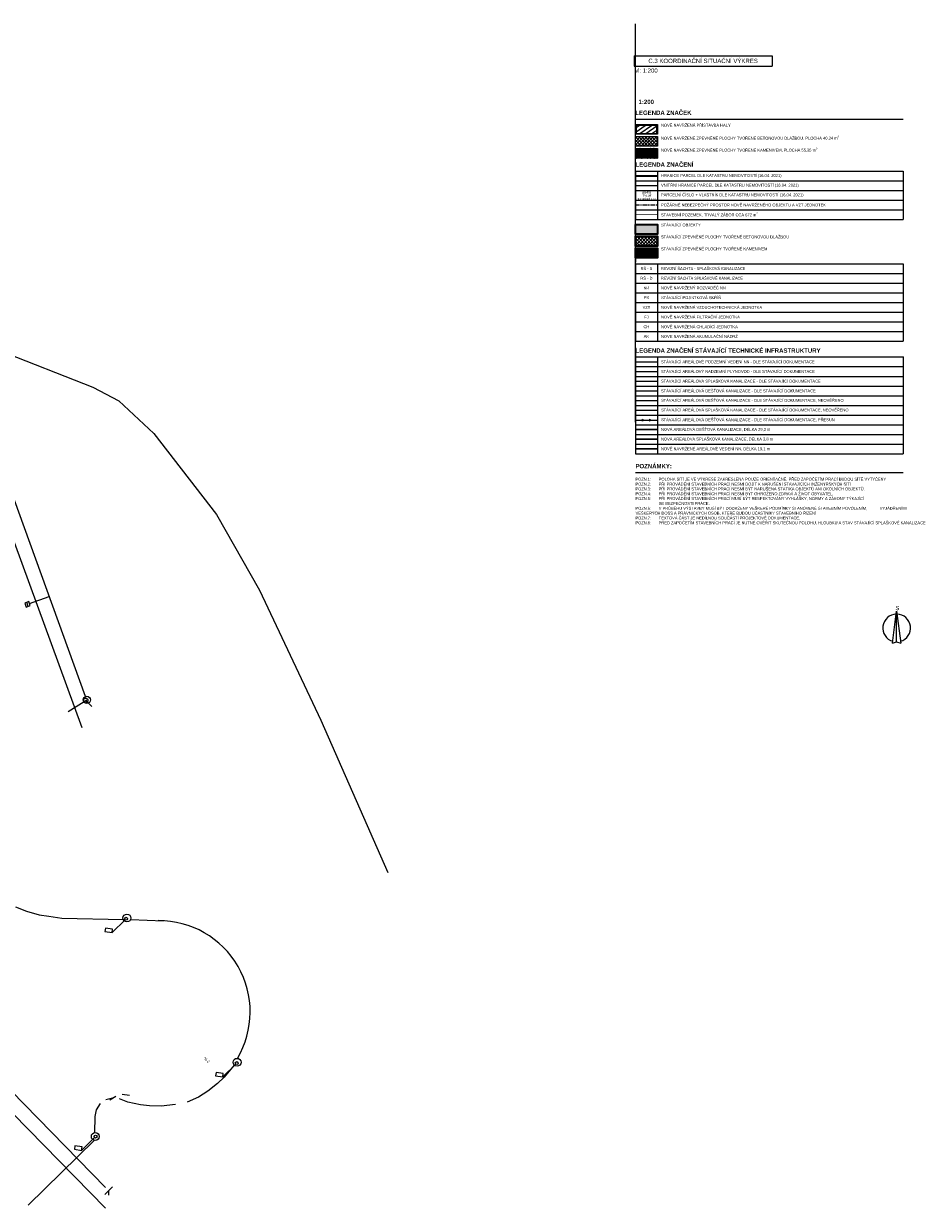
# Model space of a CAD drawing. Header units: millimetres. Extents: x -527259 to -526551, y -1129736 to -1129000.
# Tile 200 of 213: x -526704 to -526582, y -1129652 to -1129489. Entities that reach past the tile are written whole.
import ezdxf
from ezdxf.enums import TextEntityAlignment as Align

# ---------------------------------------------------------------- set-up
doc = ezdxf.new("R2010")
doc.units = ezdxf.units.MM
doc.header["$LTSCALE"] = 12
doc.linetypes.add('ACAD_ISO05W100', pattern=[33, 24, -3, 0, -3, 0, -3])
doc.linetypes.add('C_1', pattern=[0.6, 0.3, -0.3])
for name, color, linetype, lineweight in [('CKKANALIZACE_DESTOVA_PODZ', 4, 'KANALIZACE_DESTOVA_PODZ', 25), ('CKKANALIZACE_SPLASKOVA_PODZ', 30, 'KANALIZACE_SPLASKOVA_PODZ', 30), ('IS_sdelovací CETIN', 6, 'EL_VEDENI_SLABOPROUD_PODZ', 0), ('ISa_destova_kanalizace', 4, 'KANALIZACE_DESTOVA_PODZ', 9), ('ISa_NN', 6, 'EL_VEDENI_NN_PODZ', 0), ('ISa_plyn_nadzem', 6, 'PLYN_POTRUBIE_NT_NADZ', 0), ('ISa_splaskova_kanalizace', 30, 'KANALIZACE_SPLASKOVA_PODZ', 0), ('KN tenka', 150, 'Continuous', 9), ('KN tlusta', 170, 'Continuous', 35), ('Objekt', 230, 'Continuous', 9), ('srafy', 6, 'Continuous', 9), ('tenka', 6, 'Continuous', 9), ('text', 6, 'Continuous', 9), ('tlusta', 7, 'Continuous', 15), ('velmi_tlusta', 4, 'Continuous', 35)]:
    doc.layers.add(name, color=color, linetype=linetype, lineweight=lineweight)
for name, color, linetype in [('ISa_Vodovod', 6, 'VODA_PITNA_PODZ'), ('Parc. č.', 170, 'Continuous'), ('VEDEN_NN', 4, 'Continuous'), ('VRSTVA_30', 7, 'Continuous')]:
    doc.layers.add(name, color=color, linetype=linetype)
doc.layers.add('netisk', color=30, linetype='Continuous', plot=False)
doc.styles.add('laplan', font='txt', dxfattribs={"height": 0.002})
doc.styles.add('laplan N', font='txt')
doc.styles.add('pivovarska', font='txt')
doc.styles.get("Standard").update_dxf_attribs({"font": 'ic-simplex.shx', "width": 0.8})
doc.styles.add('VCDSTYLE13', font='Microsoft Sans Serif')
doc.linetypes.add('EL_VEDENI_NN_PODZ', pattern='A,35,-15,[109,CADKON.SHX,S=5,R=0,X=0,Y=0],-50', length=100)
doc.linetypes.add('EL_VEDENI_SLABOPROUD_PODZ', pattern='A,10,-30,[116,CADKON.SHX,S=5,R=0,X=0,Y=0],-35,10,-10', length=95)
doc.linetypes.add('KANALIZACE_DESTOVA_PODZ', pattern='A,35,-15,[102,CADKON.SHX,S=5,R=0,X=0,Y=5],-5,[106,CADKON.SHX,S=5,R=0,X=10,Y=0],30,-15', length=100)
doc.linetypes.add('KANALIZACE_SPLASKOVA_PODZ', pattern='A,35,-15,[102,CADKON.SHX,S=5,R=0,X=0,Y=5],-5,[102,CADKON.SHX,S=5,R=0,X=20,Y=5],30,-15', length=100)
doc.linetypes.add('PLYN_POTRUBIE_NT_NADZ', pattern='A,10,-15,[112,techsoft.shx,S=2.5,R=0,X=0,Y=0],-50,10,-10', length=95)
doc.linetypes.add('VODA_PITNA_PODZ', pattern='A,35,-15,[117,CADKON.SHX,S=1.25,R=0,X=0,Y=0],-50', length=100)

# ---------------------------------------------------------------- blocks, each defined once
blk = doc.blocks.new('*T226')
at = {"layer": 'Defpoints', "color": 8, "linetype": 'ByBlock', "lineweight": 0}
for p, q in [((0, 0), (0, -6.67)), ((3.03, 0), (3.03, -6.67)), ((36.8, 0), (36.8, -6.67))]:
    blk.add_line(p, q, dxfattribs=at)
at = {"layer": 'text', "color": 253, "linetype": 'ByBlock', "lineweight": -2}
for p, q in [((0, 0), (36.8, 0)), ((0, -1.33), (3.03, -1.33)), ((0, -2.67), (3.03, -2.67)), ((0, -4), (3.03, -4)), ((0, -5.33), (3.03, -5.33)), ((0, -6.67), (3.03, -6.67))]:
    blk.add_line(p, q, dxfattribs=at)
at = {"layer": 'text', "color": 253, "lineweight": -2}
for p, q in [((3.03, -1.33), (36.8, -1.33)), ((3.03, -2.67), (36.8, -2.67)), ((3.03, -4), (36.8, -4)), ((3.03, -5.33), (36.8, -5.33)), ((3.03, -6.67), (36.8, -6.67))]:
    blk.add_line(p, q, dxfattribs=at)
at = {"layer": 'text', "lineweight": 5, "char_height": 0.4, "width": 32.7955, "attachment_point": 4, "style": 'laplan N'}
for s, insert in [('VNITŘNÍ HRANICE PARCEL DLE KATASTRU NEMOVITOSTÍ (16.04. 2021)', (3.52, -2)), ('HRANICE PARCEL DLE KATASTRU NEMOVITOSTÍ (16.04. 2021)', (3.52, -0.67)), ('PARCELNÍ ČÍSLO + VLASTNÍK DLE KATASTRU NEMOVITOSTÍ (16.04. 2021)', (3.52, -3.33)), ('POŽÁRNĚ NEBEZPEČNÝ PROSTOR NOVĚ NAVRŽENÉHO OBJEKTU A VZT JEDNOTEK', (3.52, -4.67)), ('\\A1;STAVEBNÍ POZEMEK, TRVALÝ ZÁBOR CCA 672 m{\\H0.7x;\\S2^ ;}', (3.52, -6))]:
    blk.add_mtext(s, dxfattribs=dict(at, insert=insert))
blk = doc.blocks.new('*T227')
at = {"layer": 'Defpoints', "color": 8, "linetype": 'ByBlock', "lineweight": 0}
for p, q in [((0, 0), (0, -13.33)), ((3.03, 0), (3.03, -13.33)), ((36.8, 0), (36.8, -13.33))]:
    blk.add_line(p, q, dxfattribs=at)
at = {"layer": 'text', "color": 253, "linetype": 'ByBlock', "lineweight": -2}
for p, q in [((0, 0), (36.8, 0)), ((0, -1.33), (3.03, -1.33)), ((0, -2.67), (3.03, -2.67)), ((0, -4), (3.03, -4)), ((0, -5.33), (3.03, -5.33)), ((0, -6.67), (3.03, -6.67)), ((0, -8), (3.03, -8)), ((0, -9.33), (3.03, -9.33)), ((0, -10.67), (3.03, -10.67)), ((0, -12), (3.03, -12)), ((0, -13.33), (3.03, -13.33))]:
    blk.add_line(p, q, dxfattribs=at)
at = {"layer": 'text', "color": 253, "lineweight": -2}
for p, q in [((3.03, -1.33), (36.8, -1.33)), ((3.03, -2.67), (36.8, -2.67)), ((3.03, -4), (36.8, -4)), ((3.03, -5.33), (36.8, -5.33)), ((3.03, -6.67), (36.8, -6.67)), ((3.03, -8), (36.8, -8)), ((3.03, -9.33), (36.8, -9.33)), ((3.03, -10.67), (36.8, -10.67)), ((3.03, -12), (36.8, -12)), ((3.03, -13.33), (36.8, -13.33))]:
    blk.add_line(p, q, dxfattribs=at)
at = {"layer": 'text', "lineweight": 5, "char_height": 0.4, "width": 32.7955, "attachment_point": 4, "style": 'laplan N'}
for s, insert in [('STÁVAJÍCÍ AREÁLOVÉ PODZEMNÍ VEDENÍ NN - DLE STÁVAJÍCÍ DOKUMENTACE', (3.52, -0.67)), ('STÁVAJÍCÍ AREÁLOVÝ NADZEMNÍ PLYNOVOD - DLE STÁVAJÍCÍ DOKUMENTACE ', (3.52, -2)), ('STÁVAJÍCÍ AREÁLOVÁ SPLAŠKOVÁ KANALIZACE - DLE STÁVAJÍCÍ DOKUMENTACE', (3.52, -3.33)), ('STÁVAJÍCÍ AREÁLOVÁ DEŠŤOVÁ KANALIZACE - DLE STÁVAJÍCÍ DOKUMENTACE', (3.52, -4.67)), ('STÁVAJÍCÍ AREÁLOVÁ DEŠŤOVÁ KANALIZACE - DLE STÁVAJÍCÍ DOKUMENTACE, NEOVĚŘENO', (3.52, -6)), ('STÁVAJÍCÍ AREÁLOVÁ SPLAŠKOVÁ KANALIZACE - DLE STÁVAJÍCÍ DOKUMENTACE, NEOVĚŘENO', (3.52, -7.33)), ('STÁVAJÍCÍ AREÁLOVÁ DEŠŤOVÁ KANALIZACE - DLE STÁVAJÍCÍ DOKUMENTACE, PŘESUN', (3.52, -8.67)), ('NOVÁ AREÁLOVÁ DEŠŤOVÁ KANALIZACE, DÉLKA 29,3 m', (3.52, -10)), ('NOVÁ AREÁLOVÁ SPLAŠKOVÁ KANALIZACE, DÉLKA 3,8 m', (3.52, -11.33)), ('NOVĚ NAVRŽENÉ AREÁLOVÉ VEDENÍ NN, DÉLKA 19,1 m', (3.52, -12.67))]:
    blk.add_mtext(s, dxfattribs=dict(at, insert=insert))
blk = doc.blocks.new('A$C786E34EF')
at = {"layer": 'tenka'}
for p, q in [((350, 0), (500, 1150)), ((500, 50), (500, 1150)), ((500, 1150), (650, 0)), ((350, 0), (500, 50)), ((500, 50), (650, 0))]:
    blk.add_line(p, q, dxfattribs=at)
for start, end in [(91.4974, 253.6398), (286.3602, 88.5026)]:
    blk.add_arc((500, 550), 500, start, end, dxfattribs=at)
at = {"layer": 'text', "insert": (457, 1341), "char_height": 150, "attachment_point": 1, "style": 'pivovarska'}
blk.add_mtext_dynamic_manual_height_columns('S', width=200, gutter_width=500, heights=[0], dxfattribs=at)
blk = doc.blocks.new('*T228')
at = {"layer": 'Defpoints', "color": 8, "linetype": 'ByBlock', "lineweight": 0}
for p, q in [((0, 0), (0, -10.67)), ((3.03, 0), (3.03, -10.67)), ((36.8, 0), (36.8, -10.67))]:
    blk.add_line(p, q, dxfattribs=at)
at = {"layer": 'text', "color": 253, "linetype": 'ByBlock', "lineweight": -2}
for p, q in [((0, 0), (3.03, 0)), ((0, -1.33), (3.03, -1.33)), ((0, -2.67), (3.03, -2.67)), ((0, -4), (3.03, -4)), ((0, -5.33), (3.03, -5.33)), ((0, -6.67), (3.03, -6.67)), ((0, -8), (3.03, -8)), ((0, -9.33), (3.03, -9.33)), ((0, -10.67), (3.03, -10.67))]:
    blk.add_line(p, q, dxfattribs=at)
at = {"layer": 'text', "color": 253, "lineweight": -2}
for p, q in [((3.03, 0), (36.8, 0)), ((3.03, -1.33), (36.8, -1.33)), ((3.03, -2.67), (36.8, -2.67)), ((3.03, -4), (36.8, -4)), ((3.03, -5.33), (36.8, -5.33)), ((3.03, -6.67), (36.8, -6.67)), ((3.03, -8), (36.8, -8)), ((3.03, -9.33), (36.8, -9.33)), ((3.03, -10.67), (36.8, -10.67))]:
    blk.add_line(p, q, dxfattribs=at)
at = {"layer": 'text', "lineweight": 5, "char_height": 0.4, "style": 'laplan N'}
for s, insert, width, attachment_point in [('RŠ - S', (1.51, -0.67), 2.2295, 5), ('RŠ - D', (1.51, -2), 2.2295, 5), ('NR', (1.51, -3.33), 2.2295, 5), ('NOVĚ NAVRŽENÝ ROZVADĚČ NN', (3.52, -3.33), 32.7955, 4), ('PS', (1.51, -4.67), 2.2295, 5), ('STÁVAJÍCÍ POJISTKOVÁ SKŘÍŇ', (3.52, -4.67), 32.7955, 4), ('VZT', (1.51, -6), 2.2295, 5), ('NOVĚ NAVRŽENÁ VZDUCHOTECHNICKÁ JEDNOTKA', (3.52, -6), 32.7955, 4), ('FJ', (1.51, -7.33), 2.2295, 5), ('NOVĚ NAVRŽENÁ FILTRAČNÍ JEDNOTKA', (3.52, -7.33), 32.7955, 4), ('CH', (1.51, -8.67), 2.2295, 5), ('AK', (1.51, -10), 2.2295, 5), ('NOVĚ NAVRŽENÁ CHLADÍCÍ JEDNOTKA', (3.52, -8.67), 32.7955, 4), ('NOVE NAVRŽENÁ AKUMULAČNÍ NÁDRŽ', (3.52, -10), 32.7955, 4)]:
    blk.add_mtext(s, dxfattribs=dict(at, insert=insert, width=width, attachment_point=attachment_point))
at = {"layer": 'text', "lineweight": 5, "char_height": 0.4, "width": 32.7955, "attachment_point": 4}
for s, insert in [('REVIZNÍ ŠACHTA - SPLAŠKOVÁ KANALIZACE', (3.52, -0.67)), ('REVIZNÍ ŠACHTA SPLAŠKOVÉ KANALIZACE', (3.52, -2))]:
    blk.add_mtext(s, dxfattribs=dict(at, insert=insert))
blk = doc.blocks.new('*T229')
at = {"layer": 'text', "color": 6, "lineweight": -2}
for p, q in [((0, 0), (18.97, 0)), ((0, 0), (0, -1.45)), ((18.97, 0), (18.97, -1.45)), ((0, -1.45), (18.97, -1.45))]:
    blk.add_line(p, q, dxfattribs=at)
at = {"layer": 'text', "lineweight": 5, "insert": (9.48, -0.72), "char_height": 0.6, "width": 17.9917, "attachment_point": 5, "style": 'laplan N'}
blk.add_mtext('C.3 KOORDINAČNÍ SITUAČNÍ VÝKRES', dxfattribs=at)

msp = doc.modelspace()

# ---------------------------------------------------------------- hatches: boundary and pattern name
at = {"layer": 'srafy', "transparency": 33554610}
h = msp.add_hatch(dxfattribs=at)
h.set_pattern_fill('ANSI31', color=230, scale=0.15, angle=350)
h.set_pattern_definition([(35, (239634.5519, -34819.67586), (-0.27316577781, 0.3901211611), [])])
h.paths.add_polyline_path([(-526616.533, -1129504.127), (-526616.533, -1129502.993), (-526619.362, -1129503.026), (-526619.362, -1129504.127)])
h = msp.add_hatch(dxfattribs=at)
h.set_pattern_fill('ANSI37', color=230, scale=0.1)
h.set_pattern_definition([(45, (132308.7332, 10432.8583), (-0.22450640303, 0.22450640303), []), (135, (132308.7332, 10432.8583), (-0.22450640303, -0.22450640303), [])])
h.paths.add_polyline_path([(-526616.433, -1129505.871), (-526616.433, -1129504.538), (-526619.462, -1129504.538), (-526619.462, -1129505.871)])
at = {"layer": 'srafy', "transparency": 33554559}
h = msp.add_hatch(dxfattribs=at)
h.set_pattern_fill('GRAVEL', color=230, scale=0.01, angle=20)
h.set_pattern_definition([(248.0127875, (-526833.061505, -1129597.037322), (-1.127597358, -2.8431222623), [0.03417214, -3.38304836]), (204.969741, (-526833.074299, -1129597.069009), (2.77730998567, 1.2811593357), [0.05864047, -5.8054049]), (152.510447, (-526833.127458, -1129597.093764), (3.3424235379, -1.7567700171), [0.04134815, -4.09347228]), (287.273689, (-526833.198826, -1129597.187315), (-1.4987804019, 4.86051163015), [0.05340045, -5.28664374]), (312.833654, (-526833.18297, -1129597.238307), (-2.23588702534, 2.42981752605), [0.05236337, -5.18398077]), (17.273689, (-526833.147369, -1129597.276706), (-4.86051163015, -1.4987804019), [0.05340045, -5.28664374]), (57.6942405, (-526833.096377, -1129597.26085), (-2.2341338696, -3.5161697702), [0.07061937, -6.99131153]), (92.2553284, (-526833.0586355, -1129597.201162), (-0.24043508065, 5.8591141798), [0.06667195, -6.60052566]), (141.4295656, (-526833.061259, -1129597.134541), (-3.0388059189, 2.40788010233), [0.0535813, -5.30455457]), (195.236358, (-526833.103151, -1129597.101135), (2.712374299, 0.7169223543), [0.06117133, -2.9973937]), (242.3974378, (-526833.1621725, -1129597.117211), (-1.90857882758, -3.6679785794), [0.0791078, -7.83167725]), (158.814075, (-526832.961662, -1129597.103697), (-2.1920121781, 0.8239797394), [0.02700045, -2.67305658]), (191.4692344, (-526832.986838, -1129597.093939), (3.2766112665, 0.6519866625), [0.0513682, -5.0854639]), (245, (-526833.03718, -1129597.10415), (0.08687312, -0.23868193), [0.03592093, -0.3232893]), (223.19859, (-526833.064313, -1129597.081593), (1.0196633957, 0.9117294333), [0.01934413, -1.91506224]), (311.80141, (-526833.078414, -1129597.094834), (-0.499301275, 0.629172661), [0.02735656, -1.3404753]), (50.963757, (-526833.06018, -1129597.115227), (0.542299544, 0.7379832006), [0.04443197, -1.43662982]), (181.56505, (-526833.0322, -1129597.080715), (0.564236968, -0.064935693), [0.03212871, -0.7710898]), (36.38954, (-526833.21685, -1129597.14522), (2.1261999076, 1.5847769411), [0.0450088, -4.45588267]), (90.346176, (-526833.180618, -1129597.118518), (0.0008765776, -2.9729936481), [0.0377599, -3.73822157]), (313.19859, (-526833.04957, -1129597.03298), (-0.9117294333, 1.0196633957), [0.038688, -1.89571836]), (3.61046, (-526833.023088, -1129597.061182), (-2.647438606, -0.1526853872), [0.0450088, -4.45588267]), (359.443955, (-526833.16299, -1129597.293203), (-1.3671558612, 0.0429982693), [0.04340352, -2.12677343]), (314.775141, (-526833.119587, -1129597.293625), (-2.14901391, 2.1911355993), [0.0363672, -3.60035934]), (86.80141, (-526832.96031, -1129597.270792), (0.0429982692, 1.367155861), [0.038688, -1.89571836]), (37.354025, (-526832.958152, -1129597.232164), (-2.7553725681, -2.0840782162), [0.04257827, -4.2152376]), (89.443955, (-526833.077265, -1129597.31336), (-0.0429982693, -1.3671558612), [0.02170176, -2.1484752]), (121.309932, (-526832.97463, -1129597.276004), (-0.586174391, 0.867854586), [0.01295146, -1.2821995]), (185.963757, (-526832.98136, -1129597.26494), (0.802918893, 0.021937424), [0.05236337, -0.99490546]), (206.009006, (-526833.033442, -1129597.27038), (2.2999461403, 1.10741308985), [0.0485267, -4.80413649]), (323.690068, (-526833.05236, -1129597.13671), (-0.412428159, 0.390490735), [0.0366324, -0.87917764]), (13.1572266, (-526833.022842, -1129597.158401), (4.2313389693, 0.99947912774), [0.06395568, -6.3316009]), (80.945396, (-526832.960565, -1129597.143843), (-0.346615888, -2.0182659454), [0.02615082, -2.58893923]), (110, (-526832.95645, -1129597.11802), (-0.32555504, 0.1518088), [0.01524, -0.23876]), (140.256437, (-526833.040822, -1129597.264956), (1.5628395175, -1.3232810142), [0.0352867, -3.49339408]), (68.0127875, (-526833.067955, -1129597.242396), (1.127597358, 2.8431222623), [0.0683443, -3.34887622]), (20, (-526833.04237, -1129597.17902), (0.1518088, 0.32555504), [0.06604, -0.18796]), (345.3048465, (-526832.98031, -1129597.156435), (2.9949310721, -0.8020423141), [0.04016096, -3.97593167]), (274.054604, (-526832.941462, -1129597.166623), (0.10881054, -1.041600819), [0.0369829, -1.812165]), (227.6459754, (-526832.938847, -1129597.203513), (-3.66622542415, -4.03740846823), [0.0602145, -5.96124644]), (195.4260787, (-526832.979414, -1129597.248012), (-3.18973815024, -0.8906685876), [0.06370295, -6.30658465])])
h.paths.add_polyline_path([(-526616.433, -1129507.516), (-526616.433, -1129506.183), (-526619.462, -1129506.183), (-526619.462, -1129507.516)])
at = {"layer": 'srafy', "transparency": 33554534}
h = msp.add_hatch(color=251, dxfattribs=at)
h.dxf.hatch_style = 1
h.paths.add_polyline_path([(-526616.433, -1129517.954), (-526616.433, -1129516.62), (-526619.462, -1129516.62), (-526619.462, -1129517.954)])
at = {"layer": 'srafy', "transparency": 33554610}
h = msp.add_hatch(dxfattribs=at)
h.set_pattern_fill('ANSI37', color=251, scale=0.1)
h.set_pattern_definition([(45, (132287.35266, 10372.50738), (-0.22450640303, 0.22450640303), []), (135, (132287.35266, 10372.50738), (-0.22450640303, -0.22450640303), [])])
h.paths.add_polyline_path([(-526616.433, -1129519.598), (-526616.433, -1129518.265), (-526619.462, -1129518.265), (-526619.462, -1129519.598)])
h = msp.add_hatch(dxfattribs=at)
h.set_pattern_fill('GRAVEL', color=251, scale=0.01, angle=20)
h.set_pattern_definition([(248.0127875, (132287.43764, 10371.163885), (-1.12759735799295, -2.84312226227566), [0.034172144, -3.383048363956]), (204.969741, (132287.424846, 10371.132199), (2.77730998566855, 1.28115933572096), [0.058640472, -5.80540488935]), (152.5104471, (132287.371686, 10371.107444), (3.34242353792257, -1.75677001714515), [0.041348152, -4.09347227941]), (287.273689, (132287.300319, 10371.013893), (-1.49878040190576, 4.860511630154), [0.053400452, -5.286643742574]), (312.83365418, (132287.316175, 10370.962901), (-2.23588702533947, 2.4298175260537), [0.05236337, -5.183980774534]), (17.273689, (132287.351776, 10370.924502), (-4.860511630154, -1.49878040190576), [0.053400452, -5.286643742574]), (57.69424047, (132287.402768, 10370.940358), (-2.23413386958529, -3.51616977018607), [0.070619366, -6.991311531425]), (92.25532837, (132287.440509, 10371.000046), (-0.24043508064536, 5.859114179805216), [0.066671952, -6.60052566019]), (141.42956562, (132287.437886, 10371.066666), (-3.03880591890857, 2.407880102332), [0.0535813, -5.30455456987]), (195.2363583, (132287.395993, 10371.100073), (2.71237429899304, 0.71692235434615), [0.061171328, -2.997393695]), (242.3974378, (132287.336972, 10371.083997), (-1.90857882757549, -3.66797857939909), [0.079107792, -7.83167725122]), (158.81407483, (132287.537483, 10371.09751), (-2.19201217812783, 0.8239797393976), [0.027000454, -2.673056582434]), (191.4692344, (132287.512307, 10371.107269), (3.27661126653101, 0.65198666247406), [0.051368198, -5.085463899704]), (245, (132287.46196, 10371.09705), (0.086873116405, -0.23868192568), [0.035920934, -0.323289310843]), (223.19859051, (132287.434832, 10371.119615), (1.01966339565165, 0.911729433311), [0.019344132, -1.91506223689]), (311.80140949, (132287.42073, 10371.106374), (-0.4993012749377, 0.6291726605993), [0.027356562, -1.340475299]), (50.96375653, (132287.438965, 10371.08598), (0.5422995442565, 0.7379832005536), [0.044431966, -1.43662981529]), (181.56505118, (132287.46695, 10371.12049), (0.5642369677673, -0.0649356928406), [0.032128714, -0.771089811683]), (36.389540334, (132287.282295, 10371.055987), (2.12619990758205, 1.58477694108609), [0.0450088, -4.455882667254]), (90.34617594, (132287.318527, 10371.08269), (0.00087657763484, -2.97299364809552), [0.037759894, -3.73822156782]), (313.19859051, (132287.449574, 10371.16823), (-0.9117294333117, 1.0196633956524), [0.03868801, -1.89571835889]), (3.61045967, (132287.476057, 10371.140026), (-2.6474386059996, -0.15268538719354), [0.0450088, -4.455882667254]), (359.44395478, (132287.336156, 10370.908004), (-1.36715586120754, 0.0429982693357), [0.04340352, -2.12677343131]), (314.7751406, (132287.379558, 10370.907583), (-2.14901391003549, 2.19113559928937), [0.036367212, -3.60035933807]), (86.80140949, (132287.538834, 10370.930416), (0.0429982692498, 1.3671558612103), [0.03868801, -1.89571835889]), (37.35402464, (132287.540993, 10370.969044), (-2.75537256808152, -2.08407821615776), [0.042578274, -4.21523759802]), (89.44395478, (132287.42188, 10370.887848), (-0.04299826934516, -1.36715586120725), [0.02170176, -2.14847519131]), (121.309932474, (132287.524513, 10370.925204), (-0.5861743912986, 0.8678545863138), [0.01295146, -1.282199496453]), (185.963756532, (132287.51778, 10370.93627), (0.8029188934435, 0.0219374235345), [0.05236337, -0.994905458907]), (206.00900596, (132287.465702, 10370.930828), (2.29994614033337, 1.10741308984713), [0.0485267, -4.804136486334]), (323.69006753, (132287.44678, 10371.0645), (-0.4124281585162, 0.390490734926), [0.036632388, -0.87917763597]), (13.15722659, (132287.476303, 10371.042807), (4.23133896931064, 0.99947912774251), [0.063955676, -6.331600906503]), (80.9453959, (132287.53858, 10371.057365), (-0.3466158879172, -2.0182659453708), [0.026150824, -2.58893923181]), (110, (132287.5427, 10371.0832), (-0.325555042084, 0.151808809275), [0.01524, -0.23876]), (140.25643716, (132287.458323, 10370.936251), (1.562839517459, -1.32328101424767), [0.035286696, -3.49339407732]), (68.0127875, (132287.43119, 10370.958812), (1.12759735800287, 2.84312226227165), [0.068344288, -3.348876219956]), (20, (132287.45678, 10371.02219), (0.151808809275, 0.325555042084), [0.06604, -0.18796]), (345.3048465, (132287.518836, 10371.044773), (2.99493107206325, -0.80204231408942), [0.040160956, -3.975931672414]), (274.0546041, (132287.557683, 10371.034585), (0.1088105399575, -1.0416008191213), [0.036982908, -1.812165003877]), (227.64597536, (132287.560298, 10370.997694), (-3.66622542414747, -4.03740846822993), [0.06021451, -5.961246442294]), (195.42607874, (132287.519731, 10370.953196), (-3.18973815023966, -0.89066858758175), [0.063702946, -6.306584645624])])
h.paths.add_polyline_path([(-526616.433, -1129521.243), (-526616.433, -1129519.91), (-526619.462, -1129519.91), (-526619.462, -1129521.243)])

# ---------------------------------------------------------------- linework, layer by layer
at = {"layer": 'CKKANALIZACE_DESTOVA_PODZ', "lineweight": 30, "ltscale": 0.002}
msp.add_line((-526619.462, -1129544.845), (-526616.433, -1129544.845), dxfattribs=at)
at = {"layer": 'CKKANALIZACE_SPLASKOVA_PODZ', "ltscale": 0.002}
msp.add_line((-526619.462, -1129546.178), (-526616.433, -1129546.178), dxfattribs=at)
at = {"layer": 'IS_sdelovací CETIN', "ltscale": 0.003, "flags": 128}
msp.add_lwpolyline([(-526755.65, -1129527.613), (-526741.22, -1129529.173), (-526721.27, -1129531.823), (-526716.08, -1129532.573), (-526707.2, -1129533.883), (-526694.09, -1129539.043), (-526690.52, -1129540.913), (-526685.69, -1129545.383), (-526677.09, -1129556.553), (-526671.18, -1129566.973), (-526662.74, -1129584.833), (-526653.5, -1129605.823)], dxfattribs=at)
at = {"layer": 'ISa_destova_kanalizace', "ltscale": 0.002}
for p, q in [((-526619.462, -1129539.539), (-526616.433, -1129539.539)), ((-526695.091, -1129581.593), (-526709.169, -1129542.742)), ((-526619.462, -1129543.567), (-526616.433, -1129543.567)), ((-526702.9, -1129568.526), (-526703.464, -1129568.732)), ((-526703.464, -1129568.732), (-526703.259, -1129569.295)), ((-526702.977, -1129569.193), (-526703.182, -1129568.629)), ((-526702.695, -1129569.09), (-526702.9, -1129568.526)), ((-526702.798, -1129568.808), (-526700.082, -1129567.819)), ((-526703.259, -1129569.295), (-526702.695, -1129569.09)), ((-526697.496, -1129583.68), (-526694.92, -1129582.063)), ((-526694.946, -1129582.257), (-526694.247, -1129582.972)), ((-526694.247, -1129582.972), (-526694.946, -1129582.257))]:
    msp.add_line(p, q, dxfattribs=at)
at = {"layer": 'ISa_destova_kanalizace', "color": 251, "ltscale": 0.002}
msp.add_line((-526619.462, -1129540.872), (-526616.433, -1129540.872), dxfattribs=at)
at = {"layer": 'ISa_destova_kanalizace', "color": 251, "linetype": 'KANALIZACE_SPLASKOVA_PODZ', "ltscale": 0.002}
msp.add_line((-526619.462, -1129542.206), (-526616.433, -1129542.206), dxfattribs=at)
at = {"layer": 'ISa_destova_kanalizace', "color": 1, "ltscale": 0.002}
for points in [[(-526618.57, -1129543.671), (-526618.354, -1129543.462)], [(-526618.358, -1129543.675), (-526618.566, -1129543.459)], [(-526617.57, -1129543.671), (-526617.354, -1129543.462)], [(-526617.358, -1129543.675), (-526617.566, -1129543.459)]]:
    msp.add_lwpolyline(points, dxfattribs=at)
at = {"layer": 'ISa_destova_kanalizace', "linetype": 'Continuous', "ltscale": 0.002}
for centre, radius in [((-526694.92, -1129582.063), 0.5), ((-526689.401, -1129612.079), 0.544), ((-526674.257, -1129631.936), 0.544), ((-526693.755, -1129642.145), 0.544)]:
    msp.add_circle(centre, radius, dxfattribs=at)
at = {"layer": 'ISa_destova_kanalizace', "ltscale": 0.002}
msp.add_circle((-526695.061, -1129582.114), 0.3, dxfattribs=at)
at = {"layer": 'ISa_NN', "ltscale": 0.002}
for p, q in [((-526619.462, -1129535.539), (-526616.433, -1129535.539)), ((-526705.964, -1129557.486), (-526695.614, -1129585.87)), ((-526704.739, -1129610.555), (-526703.198, -1129611.148)), ((-526703.198, -1129611.148), (-526701.479, -1129611.654)), ((-526701.479, -1129611.654), (-526700.155, -1129611.846)), ((-526700.155, -1129611.846), (-526698.344, -1129612.087)), ((-526698.344, -1129612.087), (-526689.857, -1129612.272)), ((-526691.444, -1129614.074), (-526689.659, -1129612.324)), ((-526688.885, -1129612.283), (-526684.365, -1129612.457)), ((-526692.366, -1129613.46), (-526692.432, -1129613.929)), ((-526692.432, -1129613.929), (-526691.444, -1129614.074)), ((-526691.376, -1129613.604), (-526692.366, -1129613.46)), ((-526691.444, -1129614.074), (-526691.376, -1129613.604)), ((-526676.23, -1129633.937), (-526674.446, -1129632.186)), ((-526674.641, -1129632.336), (-526676.026, -1129633.968)), ((-526677.152, -1129633.322), (-526677.219, -1129633.791)), ((-526677.219, -1129633.791), (-526676.23, -1129633.937)), ((-526676.162, -1129633.466), (-526677.152, -1129633.322)), ((-526676.026, -1129633.968), (-526676.947, -1129634.869)), ((-526676.23, -1129633.937), (-526676.162, -1129633.466)), ((-526676.947, -1129634.869), (-526678.291, -1129635.906)), ((-526691.394, -1129636.864), (-526692.29, -1129637.098)), ((-526690.943, -1129636.62), (-526691.734, -1129637.126)), ((-526689.261, -1129637.403), (-526690.421, -1129636.984)), ((-526689.073, -1129636.506), (-526690.047, -1129636.387)), ((-526679.562, -1129636.733), (-526681.112, -1129637.416)), ((-526678.291, -1129635.906), (-526679.562, -1129636.733)), ((-526693.632, -1129638.464), (-526693.831, -1129639.409)), ((-526693.081, -1129637.603), (-526693.632, -1129638.464)), ((-526687.559, -1129637.775), (-526689.261, -1129637.403)), ((-526686.287, -1129637.924), (-526687.559, -1129637.775)), ((-526684.69, -1129637.97), (-526686.287, -1129637.924)), ((-526682.711, -1129637.748), (-526684.69, -1129637.97)), ((-526693.831, -1129639.409), (-526693.855, -1129641.63)), ((-526693.866, -1129642.658), (-526702.993, -1129651.615)), ((-526696.56, -1129643.44), (-526696.626, -1129643.909)), ((-526695.57, -1129643.583), (-526696.56, -1129643.44)), ((-526695.638, -1129644.054), (-526693.853, -1129642.303)), ((-526695.638, -1129644.054), (-526695.57, -1129643.583)), ((-526696.626, -1129643.909), (-526695.638, -1129644.054))]:
    msp.add_line(p, q, dxfattribs=at)
for centre in [(-526689.516, -1129612.184), (-526674.303, -1129632.046), (-526693.71, -1129642.163)]:
    msp.add_circle(centre, 0.2, dxfattribs=at)
msp.add_arc((-526685.011, -1129624.998), 12.558, 329.37464, 90.40407, dxfattribs=at)
at = {"layer": 'ISa_plyn_nadzem', "ltscale": 0.002}
msp.add_line((-526619.462, -1129536.872), (-526616.433, -1129536.872), dxfattribs=at)
at = {"layer": 'ISa_splaskova_kanalizace', "ltscale": 0.002}
for p, q in [((-526619.462, -1129538.206), (-526616.433, -1129538.206)), ((-526692.344, -1129649.179), (-526709.311, -1129631.824)), ((-526691.382, -1129649.078), (-526692.455, -1129650.127)), ((-526691.92, -1129649.604), (-526691.92, -1129650.225))]:
    msp.add_line(p, q, dxfattribs=at)
at = {"layer": 'ISa_Vodovod', "color": 6, "ltscale": 0.002}
msp.add_line((-526708.743, -1129635.256), (-526692.344, -1129652.028), dxfattribs=at)
at = {"layer": 'KN tenka'}
msp.add_line((-526619.462, -1129511.287), (-526616.433, -1129511.287), dxfattribs=at)
at = {"layer": 'KN tlusta'}
msp.add_line((-526619.462, -1129509.954), (-526616.433, -1129509.954), dxfattribs=at)
at = {"layer": 'netisk'}
for p, q in [((-526619.462, -1129543.859), (-526619.462, -1129489.004)), ((-526619.462, -1129520.485), (-526619.462, -1129521.819)), ((-526619.462, -1129533.629), (-526619.462, -1129534.963)), ((-526619.462, -1129534.963), (-526619.462, -1129536.296)), ((-526619.462, -1129536.296), (-526619.462, -1129537.629)), ((-526619.462, -1129544.943), (-526619.462, -1129546.276))]:
    msp.add_line(p, q, dxfattribs=at)
at = {"layer": 'Objekt'}
for points in [[(-526619.462, -1129502.893), (-526616.433, -1129502.893), (-526616.433, -1129504.227), (-526619.462, -1129504.227)], [(-526619.462, -1129504.538), (-526616.433, -1129504.538), (-526616.433, -1129505.871), (-526619.462, -1129505.871)], [(-526619.462, -1129506.183), (-526616.433, -1129506.183), (-526616.433, -1129507.516), (-526619.462, -1129507.516)]]:
    msp.add_lwpolyline(points, close=True, dxfattribs=at)
at = {"layer": 'Objekt', "const_width": 0.2}
msp.add_lwpolyline([(-526619.362, -1129502.993), (-526616.533, -1129502.993), (-526616.533, -1129504.127), (-526619.362, -1129504.127)], close=True, dxfattribs=at)
at = {"layer": 'Objekt', "linetype": 'C_1', "ltscale": 0.2, "const_width": 0.1}
msp.add_lwpolyline([(-526619.462, -1129515.287), (-526616.433, -1129515.287)], dxfattribs=at)
at = {"layer": 'tlusta', "color": 1, "linetype": 'ACAD_ISO05W100', "ltscale": 0.002}
msp.add_line((-526619.462, -1129513.954), (-526616.433, -1129513.954), dxfattribs=at)
at = {"layer": 'VEDEN_NN', "color": 20, "linetype": 'EL_VEDENI_NN_PODZ', "lineweight": 30, "ltscale": 0.002}
msp.add_line((-526619.462, -1129547.512), (-526616.433, -1129547.512), dxfattribs=at)
at = {"layer": 'velmi_tlusta', "lineweight": 5}
for points in [[(-526619.462, -1129502.133), (-526582.662, -1129502.133)], [(-526619.462, -1129509.287), (-526582.662, -1129509.287)], [(-526619.462, -1129509.287), (-526582.662, -1129509.287)], [(-526619.462, -1129534.872), (-526582.662, -1129534.872)], [(-526619.372, -1129534.872), (-526582.572, -1129534.872)], [(-526619.462, -1129550.76), (-526582.662, -1129550.76)]]:
    msp.add_lwpolyline(points, dxfattribs=at)
at = {"layer": 'velmi_tlusta'}
for points in [[(-526619.462, -1129516.62), (-526616.433, -1129516.62), (-526616.433, -1129517.954), (-526619.462, -1129517.954)], [(-526619.462, -1129518.265), (-526616.433, -1129518.265), (-526616.433, -1129519.598), (-526619.462, -1129519.598)], [(-526619.462, -1129519.91), (-526616.433, -1129519.91), (-526616.433, -1129521.243), (-526619.462, -1129521.243)]]:
    msp.add_lwpolyline(points, close=True, dxfattribs=at)
at = {"layer": 'VRSTVA_30', "color": 1}
msp.add_circle((-526694.92, -1129582.063), 0.5, dxfattribs=at)

# ---------------------------------------------------------------- block references
for name, p in [('*T229', (-526619.638, -1129493.407)), ('*T226', (-526619.462, -1129509.287)), ('*T228', (-526619.462, -1129522.042)), ('*T227', (-526619.462, -1129534.872))]:
    msp.add_blockref(name, p)
at = {"layer": 'tenka', "xscale": 0.003817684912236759, "yscale": 0.003817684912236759, "zscale": 0.003817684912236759}
msp.add_blockref('A$C786E34EF', (-526585.445, -1129574.263), dxfattribs=at)

# ---------------------------------------------------------------- texts
at = {"layer": 'ISa_NN', "ltscale": 0.002, "style": 'VCDSTYLE13', "width": 0.9}
msp.add_text('2 %%%', height=0.4, rotation=135.72, dxfattribs=at).set_placement((-526677.938, -1129631.798))
at = {"layer": 'netisk', "insert": (-526619.034, -1129499.464), "char_height": 0.6, "attachment_point": 1, "style": 'laplan N'}
msp.add_mtext_dynamic_manual_height_columns('{\\fMaison Neue|b1|i0|c238|p34;1:200}', width=5545.81543, gutter_width=500, heights=[0], dxfattribs=at)
at = {"layer": 'Parc. č.', "linetype": 'ByBlock', "style": 'laplan N'}
msp.add_text('884/8', height=0.35, rotation=359.94202, dxfattribs=at).set_placement((-526617.918, -1129512.389), align=Align.CENTER)
at = {"layer": 'text', "attachment_point": 1, "style": 'laplan N'}
for s, width, heights, insert, char_height in [('\\A1;M: 1:200', 36.24541, [0], (-526619.624, -1129495.149), 0.6), ('{\\fMaison Neue|b1|i0|c238|p34;LEGENDA ZNAČEK}', 10.84978, [10.85], (-526619.483, -1129500.953), 0.6), ('NOVĚ NAVRŽENÁ PŘÍSTAVBA HALY', 36.24541, [0], (-526615.943, -1129502.78), 0.4), ('\\A1;NOVĚ NAVRŽENÉ ZPEVNĚNÉ PLOCHY TVOŘENÉ BETONOVOU DLAŽBOU, PLOCHA 40,34 m{\\H0.7x;\\S2^ ;}', 36.24541, [0], (-526615.943, -1129504.425), 0.4), ('\\A1;NOVĚ NAVRŽENÉ ZPEVNĚNÉ PLOCHY TVOŘENÉ KAMENIVEM, PLOCHA 55,35 m{\\H0.7x;\\S2^ ;}', 36.24541, [0], (-526615.943, -1129506.069), 0.4), ('{\\fMaison Neue|b1|i0|c238|p34;LEGENDA ZNAČENÍ}', 18.25467, [0], (-526619.457, -1129508.103), 0.6), ('STÁVAJÍCÍ OBJEKTY', 36.24541, [0], (-526615.943, -1129516.507), 0.4), ('STÁVAJÍCÍ ZPEVNĚNÉ PLOCHY TVOŘENÉ BETONOVOU DLAŽBOU', 36.24541, [0], (-526615.943, -1129518.152), 0.4), ('STÁVAJÍCÍ ZPEVNĚNÉ PLOCHY TVOŘENÉ KAMENIVEM', 36.24541, [0], (-526615.943, -1129519.796), 0.4), ('{\\fMaison Neue|b1|i0|c238|p34;LEGENDA ZNAČENÍ STÁVAJÍCÍ TECHNICKÉ INFRASTRUKTURY}', 29.49233, [0], (-526619.453, -1129533.688), 0.6), ('{\\fMaison Neue|b1|i0|c238|p34;POZNÁMKY:}', 29.49233, [0], (-526619.462, -1129549.592), 0.6)]:
    msp.add_mtext_dynamic_manual_height_columns(s, width=width, gutter_width=500, heights=heights, dxfattribs=dict(at, insert=insert, char_height=char_height))
at = {"layer": 'text', "insert": (-526620.484, -1129512.56), "char_height": 0.25, "attachment_point": 1, "rotation": 0.10358, "style": 'laplan N'}
msp.add_mtext_dynamic_manual_height_columns('\\pi1.99128;TRUMF\\P\\pi1.14218;International s.r.o.', width=5.11793, gutter_width=2, heights=[0], dxfattribs=at)
at = {"layer": 'text', "insert": (-526619.457, -1129551.493), "char_height": 0.4, "width": 36.7946, "attachment_point": 1, "style": 'laplan'}
msp.add_mtext('\\A1;\\pi-0.016,l0.016;POZN.1:^IPOLOHA SÍTÍ JE VE VÝKRESE ZAKRESLENA POUZE ORIENTAČNĚ. PŘED ZAPOČETÍM PRACÍ BUDOU SÍTĚ VYTYČENY \\PPOZN.2:^IPŘI PROVÁDĚNÍ STAVEBNÍCH PRACÍ NESMÍ DOJÍT K NARUŠENÍ STÁVAJÍCÍCH INŽENÝRSKÝCH SÍTÍ\\PPOZN.3:^IPŘI PROVÁDĚNÍ STAVEBNÍCH PRACÍ NESMÍ BÝT NARUŠENA STATIKA OBJEKTŮ ANI OKOLNÍCH OBJEKTŮ.\\PPOZN.4:^IPŘI PROVÁDĚNÍ STAVEBNÍCH PRACÍ NESMÍ BÝT OHROŽENO ZDRAVÍ A ŽIVOT OBYVATEL.\\PPOZN.5:^IPŘI PROVÁDĚNÍ STAVEBNÍCH PRACÍ MUSÍ BÝT RESPEKTOVÁNY VYHLÁŠKY, NORMY A ZÁKONY TÝKAJÍCÍ \\P\\pi0,l0;^I^ISE BEZPEČNOSTI PRÁCE.\\P\\pi-0.016,l0.016;POZN.6:^IV PRŮBĚHU VÝSTAVBY MUSÍ BÝT DODRŽENY VEŠKERÉ PODMÍNKY STANOVENÉ STAVEBNÍM POVOLENÍM, ^IVYJÁDŘENÍMI VEŠKERÝCH DOSS A PRÁVNICKÝCH OSOB, KTERÉ BUDOU ÚČASTNÍKY STAVEBNÍHO ŘÍZENÍ\\PPOZN.7:^ITEXTOVÁ ČÁST JE NEDÍLNOU SOUČÁSTÍ PROJEKTOVÉ DOKUMENTACE.\\PPOZN.8:^IPŘED ZAPOČETÍM STAVEBNÍCH PRACÍ JE NUTNÉ OVĚŘIT SKUTEČNOU POLOHU, HLOUBKU A STAV STÁVAJÍCÍ SPLAŠKOVÉ KANALIZACE\\P', dxfattribs=at)

doc.saveas('drawing.dxf')
